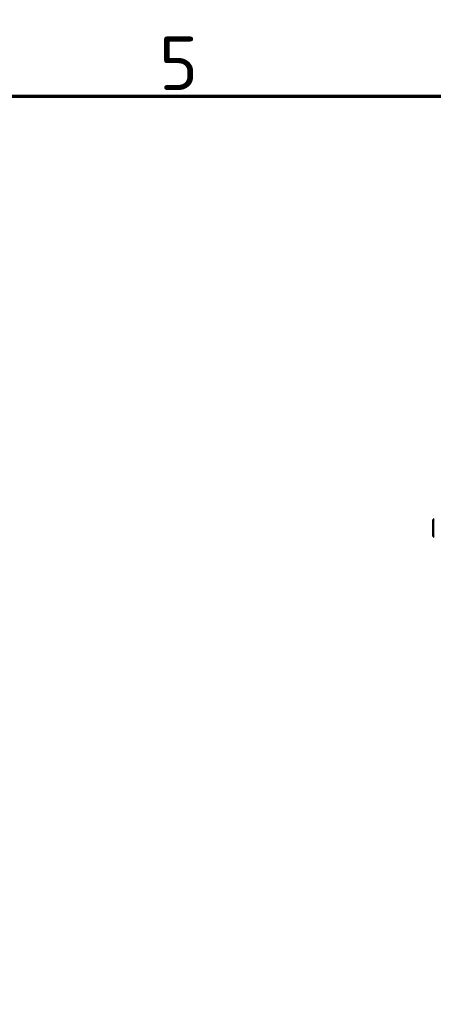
# Model space of a CAD drawing. Header units: millimetres. Extents: x 0 to 2100, y 0 to 1485.
# Tile 67 of 247: x 475 to 610, y 1138 to 1460. Entities that reach past the tile are written whole.
import ezdxf

# ---------------------------------------------------------------- set-up
doc = ezdxf.new("R2010")
doc.units = ezdxf.units.MM
doc.header["$LTSCALE"] = 5
doc.layers.get('0').update_dxf_attribs({"lineweight": 25})
doc.layers.add('Rahmen (ISO)', color=7, linetype='Continuous', lineweight=70)
doc.layers.add('Sichtbar (ISO)', color=7, linetype='Continuous', lineweight=50)
doc.styles.add('Notiztext (DIN)', font='isocpeur.ttf')

# ---------------------------------------------------------------- blocks, each defined once
blk = doc.blocks.new('Ränder Vorgaberahmen')
at = {"layer": 'Rahmen (ISO)', "flags": 128}
blk.add_lwpolyline([(10, 10), (10, 287), (410, 287), (410, 10), (10, 10)], dxfattribs=at)
at = {"layer": 'Rahmen (ISO)', "insert": (104.078, 287.4), "char_height": 3.5, "attachment_point": 7, "style": 'Notiztext (DIN)'}
blk.add_mtext('5', dxfattribs=at)

msp = doc.modelspace()

# ---------------------------------------------------------------- linework, layer by layer
at = {"layer": 'Sichtbar (ISO)'}
msp.add_line((609.9657, 1291.323), (609.9657, 1296.523), dxfattribs=at)
for centre, start, end in [((610.2657, 1296.523), 90, 180), ((610.2657, 1291.323), 180, 270)]:
    msp.add_arc(centre, 0.3, start, end, dxfattribs=at)

# ---------------------------------------------------------------- block references
at = {"xscale": 5, "yscale": 5, "zscale": 5}
msp.add_blockref('Ränder Vorgaberahmen', (0, 0), dxfattribs=at)

doc.saveas('drawing.dxf')
